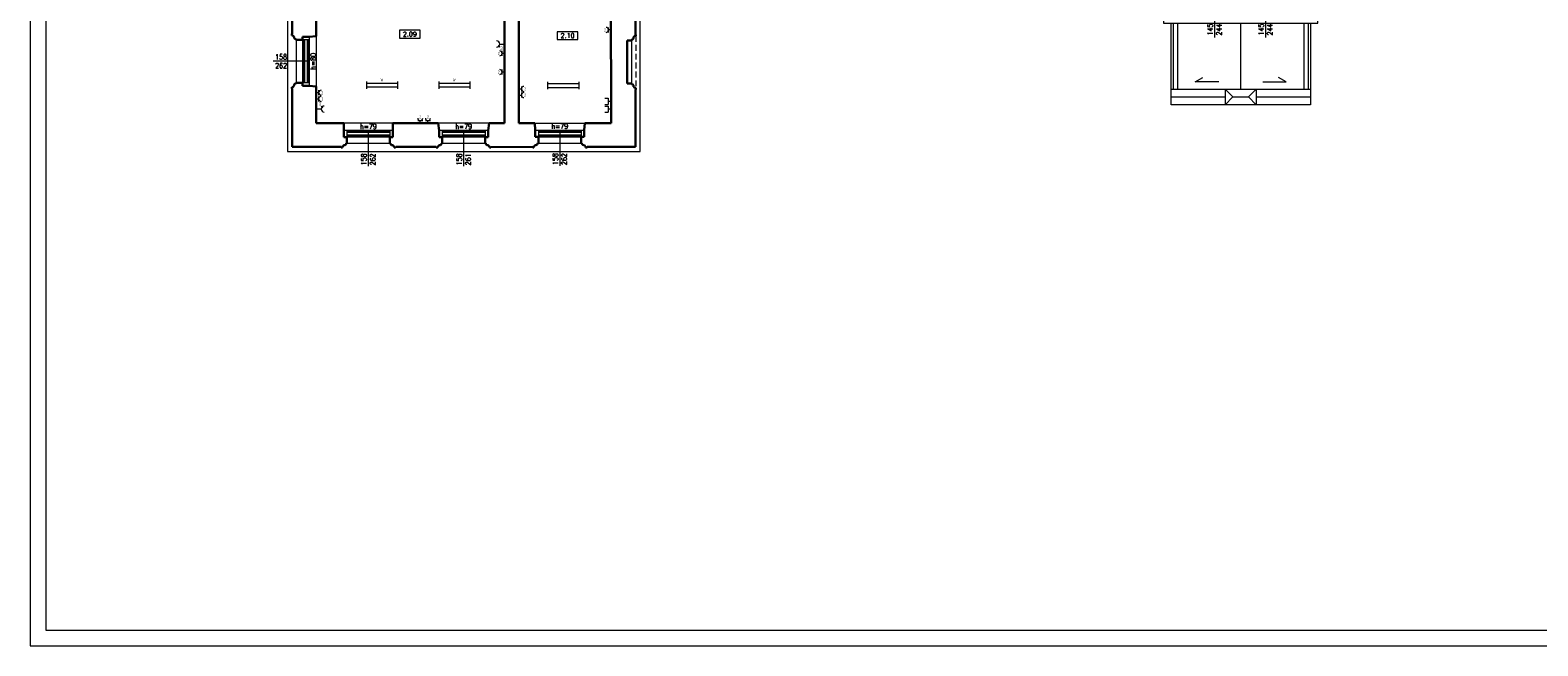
# Model space of a CAD drawing. Header units: millimetres. Extents: x 7052 to 69970, y -1719 to 15326.
# Tile 81 of 160: x 39173 to 44028, y 9386 to 11369. Entities that reach past the tile are written whole.
import ezdxf

# ---------------------------------------------------------------- set-up
doc = ezdxf.new("R2010")
doc.units = ezdxf.units.MM
doc.linetypes.add('HIDDEN', pattern=[9.525, 6.35, -3.175])
for name, color, linetype, lineweight in [('m_cienka', 7, 'Continuous', 5), ('m_elektryka', 10, 'Continuous', 5), ('m_stolarka', 7, 'Continuous', 9), ('m_tabela', 7, 'Continuous', 20), ('m_tekst', 7, 'Continuous', 13), ('m_ściany', 7, 'Continuous', 30)]:
    doc.layers.add(name, color=color, linetype=linetype, lineweight=lineweight)
doc.styles.add('DIM', font='dim', dxfattribs={"width": 0.75})
doc.styles.add('ROMANS', font='Romans.shx', dxfattribs={"height": 0.2})
doc.styles.get("Standard").update_dxf_attribs({"font": 'arial.ttf'})
doc.styles.add('styl1', font='simplex.shx', dxfattribs={"width": 0.75})

# ---------------------------------------------------------------- blocks, each defined once
blk = doc.blocks.new('świetlówka 2')
at = {"layer": 'm_elektryka', "color": 0, "ltscale": 0.4}
for p, q in [((-100, -6), (-100, 0)), ((0, -6), (0, 0)), ((-100, -6), (0, -6)), ((-100, -12), (-100, -6)), ((-100, -18), (-100, -12)), ((-100, -18), (0, -18)), ((-100, -24), (-100, -18)), ((0, -12), (0, -6)), ((0, -18), (0, -12)), ((0, -24), (0, -18))]:
    blk.add_line(p, q, dxfattribs=at)
blk = doc.blocks.new('gniazdo z u')
at = {"layer": 'm_elektryka', "color": 0}
for p, q in [((-20, -10), (0, -10)), ((-10, -20), (-10, -10))]:
    blk.add_line(p, q, dxfattribs=at)
blk.add_arc((-10, 0), 10, 180, 0, dxfattribs=at)
blk = doc.blocks.new('g telekomunikacyjne')
at = {"layer": 'm_elektryka', "color": 0, "ltscale": 0.4}
for p, q in [((-10, 10), (-10, 0)), ((10, 0), (-10, 0)), ((10, 10), (10, 0))]:
    blk.add_line(p, q, dxfattribs=at)
at = {"layer": 'm_elektryka', "color": 0}
blk.add_line((0, -10), (0, 0), dxfattribs=at)

msp = doc.modelspace()

# ---------------------------------------------------------------- linework, layer by layer
at = {"layer": 'm_cienka', "ltscale": 3}
for p, q in [((42987.6, 11475.3), (42987.6, 11345.3)), ((43151.6, 11475.3), (43151.6, 11345.3)), ((40071.1, 11268.9), (39956.1, 11268.9)), ((40262.1, 11045.8), (40262.1, 10930.8)), ((40569.1, 11045.8), (40569.1, 10930.8)), ((40878.6, 11046.8), (40878.6, 10931.8))]:
    msp.add_line(p, q, dxfattribs=at)
at = {"layer": 'm_cienka'}
for p, q in [((40362.7, 11368.9), (40362.7, 11343.9)), ((40428.7, 11368.9), (40362.7, 11368.9)), ((40428.7, 11343.9), (40428.7, 11368.9)), ((40870.7, 11364.2), (40870.7, 11339.2)), ((40936.7, 11364.2), (40870.7, 11364.2)), ((40936.7, 11339.2), (40936.7, 11364.2)), ((42854.1, 11392), (42854.1, 11179)), ((42868.1, 11392), (42868.1, 11179)), ((43275.1, 11392), (43275.1, 11179)), ((43289.1, 11392), (43289.1, 11179)), ((40362.7, 11343.9), (40428.7, 11343.9)), ((40870.7, 11339.2), (40936.7, 11339.2)), ((42925.4, 11202.5), (42949.6, 11216.5)), ((43217.8, 11202.5), (43193.6, 11216.5)), ((42847.1, 11179), (43296.1, 11179)), ((43000.9, 11202.5), (42925.4, 11202.5)), ((43021.6, 11179), (43021.6, 11129)), ((43021.6, 11179), (43046.6, 11154)), ((43121.6, 11179), (43096.6, 11154)), ((43121.6, 11179), (43121.6, 11129)), ((43142.3, 11202.5), (43217.8, 11202.5)), ((42847.1, 11154), (43021.6, 11154)), ((43046.6, 11154), (43021.6, 11129)), ((43046.6, 11154), (43096.6, 11154)), ((43096.6, 11154), (43121.6, 11129)), ((43121.6, 11154), (43296.1, 11154))]:
    msp.add_line(p, q, dxfattribs=at)
at = {"layer": 'm_cienka', "ltscale": 2}
for p, q in [((43071.6, 11179), (43071.6, 11392)), ((40029.2, 11337.9), (40029.2, 11199.9)), ((40094.1, 11349.9), (40094.1, 11187.9)), ((41110.1, 11335.4), (41110.1, 11197.4)), ((40341.1, 11069.9), (40183.1, 11069.9)), ((40651.1, 11069.9), (40487.1, 11069.9)), ((40798.1, 11069.9), (40959.1, 11069.9)), ((40193.1, 11004.8), (40331.1, 11004.8)), ((40500.1, 11004.8), (40638.1, 11004.8)), ((40809.6, 11004.9), (40947.6, 11004.9))]:
    msp.add_line(p, q, dxfattribs=at)
at = {"layer": 'm_cienka', "linetype": 'HIDDEN', "ltscale": 3}
msp.add_line((41123.6, 11350.4), (41123.6, 11183.4), dxfattribs=at)
at = {"layer": 'm_cienka', "ltscale": 2}
for points in [[(41026, 13884.9), (40002.1, 13884.9), (40002.1, 12687.9), (39891.1, 12687.9), (39891.1, 12176.9), (40002.2, 12176.9), (40002.1, 10978), (40017.1, 10978), (41137.1, 10977.9), (41137.1, 11428.9), (42823.1, 11428.9), (42823.1, 11392), (43320.1, 11392), (43320.1, 11428.9), (45014.1, 11428.9)], [(43296.1, 11392), (43296.1, 11129), (42847.1, 11129), (42847.1, 11392)]]:
    msp.add_lwpolyline(points, dxfattribs=at)
at = {"layer": 'm_elektryka', "ltscale": 3}
for p, q in [((40680.1, 11319.8), (40685.1, 11315.4)), ((40685.3, 11324.4), (40701.1, 11324.4)), ((40115.1, 11119.5), (40110.1, 11123.9)), ((40110, 11114.9), (40094.1, 11114.9))]:
    msp.add_line(p, q, dxfattribs=at)
for centre, start, end in [((40675.3, 11324.4), 270, 90), ((40120, 11114.9), 90, 270)]:
    msp.add_arc(centre, 10, start, end, dxfattribs=at)
at = {"layer": 'm_stolarka', "ltscale": 2}
for p, q in [((40050.2, 11347.9), (40050.2, 11189.9)), ((40071.1, 11337.9), (40050.2, 11337.9)), ((40056.1, 11333.9), (40050.2, 11333.9)), ((40053.1, 11272.9), (40053.1, 11333.9)), ((40056.1, 11337.9), (40056.1, 11199.9)), ((40065.1, 11337.9), (40065.1, 11199.9)), ((40071.1, 11333.9), (40065.1, 11333.9)), ((40068.1, 11272.9), (40068.1, 11333.9)), ((40071.1, 11347.9), (40071.1, 11189.9)), ((40056.1, 11272.9), (40050.2, 11272.9)), ((40056.1, 11268.9), (40050.2, 11268.9)), ((40056.1, 11264.9), (40050.2, 11264.9)), ((40053.1, 11203.9), (40053.1, 11264.9)), ((40071.1, 11272.9), (40065.1, 11272.9)), ((40071.1, 11268.9), (40065.1, 11268.9)), ((40071.1, 11264.9), (40065.1, 11264.9)), ((40068.1, 11203.9), (40068.1, 11264.9)), ((40056.1, 11203.9), (40050.2, 11203.9)), ((40071.1, 11199.9), (40050.2, 11199.9)), ((40071.1, 11203.9), (40065.1, 11203.9)), ((40341.1, 11045.8), (40183.1, 11045.8)), ((40341.1, 11024.9), (40183.1, 11024.9)), ((40193.1, 11045.8), (40193.1, 11024.9)), ((40331.1, 11039.8), (40193.1, 11039.8)), ((40331.1, 11030.8), (40193.1, 11030.8)), ((40197.1, 11045.8), (40197.1, 11039.8)), ((40197.1, 11042.8), (40258.1, 11042.8)), ((40197.1, 11030.8), (40197.1, 11024.9)), ((40197.1, 11027.8), (40258.1, 11027.8)), ((40258.1, 11045.8), (40258.1, 11039.8)), ((40258.1, 11030.8), (40258.1, 11024.9)), ((40262.1, 11045.8), (40262.1, 11039.8)), ((40262.1, 11030.8), (40262.1, 11024.9)), ((40266.1, 11045.8), (40266.1, 11039.8)), ((40266.1, 11042.8), (40327.1, 11042.8)), ((40266.1, 11030.8), (40266.1, 11024.9)), ((40266.1, 11027.8), (40327.1, 11027.8)), ((40327.1, 11045.8), (40327.1, 11039.8)), ((40327.1, 11030.8), (40327.1, 11024.9)), ((40331.1, 11045.8), (40331.1, 11024.9)), ((40648.1, 11045.8), (40490.1, 11045.8)), ((40648.1, 11024.9), (40490.1, 11024.9)), ((40500.1, 11045.8), (40500.1, 11024.9)), ((40638.1, 11039.8), (40500.1, 11039.8)), ((40638.1, 11030.8), (40500.1, 11030.8)), ((40504.1, 11045.8), (40504.1, 11039.8)), ((40504.1, 11042.8), (40565.1, 11042.8)), ((40504.1, 11030.8), (40504.1, 11024.9)), ((40504.1, 11027.8), (40565.1, 11027.8)), ((40565.1, 11045.8), (40565.1, 11039.8)), ((40565.1, 11030.8), (40565.1, 11024.9)), ((40569.1, 11045.8), (40569.1, 11039.8)), ((40569.1, 11030.8), (40569.1, 11024.9)), ((40573.1, 11045.8), (40573.1, 11039.8)), ((40573.1, 11042.8), (40634.1, 11042.8)), ((40573.1, 11030.8), (40573.1, 11024.9)), ((40573.1, 11027.8), (40634.1, 11027.8)), ((40634.1, 11045.8), (40634.1, 11039.8)), ((40634.1, 11030.8), (40634.1, 11024.9)), ((40638.1, 11045.8), (40638.1, 11024.9)), ((40799.6, 11046.8), (40957.6, 11046.8)), ((40799.6, 11025.9), (40957.6, 11025.9)), ((40809.6, 11046.7), (40809.6, 11025.8)), ((40809.6, 11040.8), (40947.6, 11040.8)), ((40809.6, 11031.8), (40947.6, 11031.8)), ((40813.6, 11046.7), (40813.6, 11040.7)), ((40874.6, 11043.8), (40813.6, 11043.8)), ((40813.6, 11031.7), (40813.6, 11025.8)), ((40874.6, 11028.8), (40813.6, 11028.8)), ((40874.6, 11046.8), (40874.6, 11040.8)), ((40874.6, 11031.8), (40874.6, 11025.9)), ((40878.6, 11046.8), (40878.6, 11040.8)), ((40878.6, 11031.8), (40878.6, 11025.9)), ((40882.6, 11046.8), (40882.6, 11040.8)), ((40943.6, 11043.8), (40882.6, 11043.8)), ((40882.6, 11031.8), (40882.6, 11025.9)), ((40943.6, 11028.8), (40882.6, 11028.8)), ((40943.6, 11046.8), (40943.6, 11040.8)), ((40943.6, 11031.8), (40943.6, 11025.9)), ((40947.6, 11046.8), (40947.6, 11025.9))]:
    msp.add_line(p, q, dxfattribs=at)
at = {"layer": 'm_tabela'}
for p, q in [((39173, 15326.3), (39173, 9386.3)), ((39223, 15276.3), (39223, 9436.3)), ((39223, 9436.3), (47533, 9436.3)), ((39173, 9386.3), (47583, 9386.3))]:
    msp.add_line(p, q, dxfattribs=at)
at = {"layer": 'm_ściany', "ltscale": 2}
for p, q in [((41043.1, 11799.9), (41044.1, 11069.9)), ((40094.1, 11559.9), (40094.1, 11349.9)), ((40017.2, 11553.4), (40017.2, 11356.9)), ((41122.1, 11354.4), (41122.1, 11443.9)), ((40701.1, 11398.9), (40701.1, 11069.9)), ((40747.1, 11398.9), (40747.1, 11069.9)), ((40015.7, 11351.9), (40015.7, 11356.9)), ((40015.7, 11356.9), (40017.2, 11356.9)), ((40017.2, 11351.9), (40015.7, 11351.9)), ((40023.2, 11345.9), (40023.2, 11345.9)), ((40029.2, 11337.9), (40029.2, 11339.9)), ((40029.2, 11339.9), (40029.2, 11339.9)), ((40029.2, 11337.9), (40050.2, 11337.9)), ((40050.2, 11337.9), (40050.2, 11347.9)), ((40050.2, 11347.9), (40071.1, 11347.9)), ((40094.1, 11349.9), (40071.1, 11347.9)), ((41110.1, 11335.4), (41095.6, 11335.4)), ((41095.6, 11197.4), (41095.6, 11335.4)), ((41110.1, 11335.4), (41110.1, 11338.4)), ((41110.1, 11338.4), (41110.1, 11338.4)), ((41116.1, 11343.4), (41116.1, 11343.4)), ((41123.6, 11354.4), (41122.1, 11354.4)), ((41122.1, 11350.4), (41123.6, 11350.4)), ((41123.6, 11350.4), (41123.6, 11354.4)), ((40017.2, 11185.9), (40015.7, 11185.9)), ((40015.7, 11185.9), (40015.7, 11180.9)), ((40015.7, 11180.9), (40017.1, 11180.9)), ((40017.1, 11180.9), (40017.1, 10993)), ((40023.2, 11191.9), (40023.2, 11191.9)), ((40029.2, 11199.9), (40050.2, 11199.9)), ((40029.2, 11199.9), (40029.2, 11197.9)), ((40029.2, 11197.9), (40029.2, 11197.9)), ((40050.2, 11199.9), (40050.2, 11189.9)), ((40050.2, 11189.9), (40071.1, 11189.9)), ((40094.1, 11187.9), (40071.1, 11189.9)), ((40094.1, 11187.9), (40094.1, 11069.9)), ((41110.1, 11197.4), (41095.6, 11197.4)), ((41110.1, 11197.4), (41110.1, 11195.4)), ((41122.1, 11183.4), (41123.6, 11183.4)), ((41122.1, 10992.9), (41122.1, 11178.4)), ((41123.6, 11178.4), (41122.1, 11178.4)), ((41123.6, 11183.4), (41123.6, 11178.4)), ((40094.1, 11069.9), (40183.1, 11069.9)), ((40183.1, 11069.9), (40183.1, 11045.8)), ((40183.1, 11024.9), (40183.1, 11045.8)), ((40193.1, 11024.9), (40183.1, 11024.9)), ((40193.1, 11004.8), (40193.1, 11024.9)), ((40331.1, 11004.8), (40331.1, 11024.9)), ((40331.1, 11024.9), (40341.1, 11024.9)), ((40487.1, 11069.9), (40341.1, 11069.9)), ((40341.1, 11069.9), (40341.1, 11045.8)), ((40341.1, 11024.9), (40341.1, 11045.8)), ((40487.1, 11069.9), (40490.1, 11045.8)), ((40490.1, 11024.9), (40490.1, 11045.8)), ((40500.1, 11024.9), (40490.1, 11024.9)), ((40500.1, 11004.8), (40500.1, 11024.9)), ((40638.1, 11004.8), (40638.1, 11024.9)), ((40638.1, 11024.9), (40648.1, 11024.9)), ((40651.1, 11069.9), (40648.1, 11045.8)), ((40648.1, 11024.9), (40648.1, 11045.8)), ((40701.1, 11069.9), (40651.1, 11069.9)), ((40747.1, 11069.9), (40798.1, 11069.9)), ((40798.1, 11069.9), (40799.6, 11046.9)), ((40799.6, 11025.9), (40799.6, 11046.9)), ((40809.6, 11025.9), (40799.6, 11025.9)), ((40809.6, 11004.9), (40809.6, 11025.9)), ((40947.6, 11004.9), (40947.6, 11025.9)), ((40947.6, 11025.9), (40957.6, 11025.9)), ((40959.1, 11069.9), (40957.6, 11046.9)), ((40957.6, 11025.9), (40957.6, 11046.9)), ((40959.1, 11069.9), (41044.1, 11069.9)), ((40017.1, 10993), (40175.1, 10993)), ((40174.1, 10991.3), (40174.1, 10992.8)), ((40179.1, 10991.3), (40174.1, 10991.3)), ((40179.1, 10992.8), (40179.1, 10991.3)), ((40185.1, 10998.8), (40185.1, 10998.8)), ((40193.1, 11004.8), (40191.1, 11004.8)), ((40191.1, 11004.8), (40191.1, 11004.8)), ((40331.1, 11004.8), (40333.1, 11004.8)), ((40333.1, 11004.8), (40333.1, 11004.8)), ((40339.1, 10998.8), (40339.1, 10998.8)), ((40345.1, 10992.8), (40345.1, 10991.3)), ((40345.1, 10991.3), (40350.1, 10991.3)), ((40350.1, 10991.3), (40350.1, 10992.8)), ((40481.1, 10993), (40351.1, 10993)), ((40481.1, 10991.3), (40481.1, 10993)), ((40486.1, 10991.3), (40481.1, 10991.3)), ((40486.1, 10992.8), (40486.1, 10991.3)), ((40492.1, 10998.8), (40492.1, 10998.8)), ((40500.1, 11004.8), (40498.1, 11004.8)), ((40498.1, 11004.8), (40498.1, 11004.8)), ((40638.1, 11004.8), (40640.1, 11004.8)), ((40640.1, 11004.8), (40640.1, 11004.8)), ((40646.1, 10998.8), (40646.1, 10998.8)), ((40652.1, 10992.8), (40652.1, 10991.3)), ((40652.1, 10991.3), (40657.1, 10991.3)), ((40791.6, 10992.9), (40657.1, 10992.8)), ((40657.1, 10991.3), (40657.1, 10992.8)), ((40791.6, 10991.4), (40791.6, 10992.9)), ((40795.6, 10991.4), (40791.6, 10991.4)), ((40795.6, 10992.9), (40795.6, 10991.4)), ((40802.6, 10998.9), (40802.6, 10998.9)), ((40809.6, 11004.9), (40807.6, 11004.9)), ((40807.6, 11004.9), (40807.6, 11004.9)), ((40947.6, 11004.9), (40949.6, 11004.9)), ((40949.6, 11004.9), (40949.6, 11004.9)), ((40955.6, 10998.9), (40955.6, 10998.9)), ((40961.6, 10992.9), (40961.6, 10991.4)), ((40961.6, 10991.4), (40966.6, 10991.4)), ((40966.6, 10991.4), (40966.6, 10992.9)), ((40966.6, 10992.9), (41122.1, 10992.9))]:
    msp.add_line(p, q, dxfattribs=at)
for centre, start, end in [((40017.2, 11345.9), 0, 90), ((40029.2, 11345.9), 180, 270), ((41110.1, 11344.4), 270, 0), ((41122.1, 11344.4), 90, 180), ((40017.2, 11191.9), 270, 0), ((40029.2, 11191.9), 90, 180), ((41110.1, 11189.4), 0, 90), ((41122.1, 11189.4), 180, 270), ((40185.1, 10992.8), 90, 180), ((40185.1, 11004.8), 270, 0), ((40339.1, 11004.8), 180, 270), ((40339.1, 10992.8), 0, 90), ((40492.1, 10992.8), 90, 180), ((40492.1, 11004.8), 270, 0), ((40646.1, 11004.8), 180, 270), ((40646.1, 10992.8), 0, 90), ((40801.6, 10992.9), 90, 180), ((40801.6, 11004.9), 270, 0), ((40955.6, 11004.9), 180, 270), ((40955.6, 10992.9), 0, 90)]:
    msp.add_arc(centre, 6, start, end, dxfattribs=at)

# ---------------------------------------------------------------- block references
at = {"layer": 'm_elektryka', "xscale": 0.8, "yscale": 0.8, "zscale": 0.8}
for p, rotation in [((41027.6, 11377.9), 90), ((40685.1, 11302.4), 90), ((40685.1, 11242.4), 90), ((40110.1, 11159.9), 270), ((40763.1, 11171.9), 270), ((40763.1, 11151.9), 270), ((40110.1, 11139.9), 270)]:
    msp.add_blockref('gniazdo z u', p, dxfattribs=dict(at, rotation=rotation))
at = {"layer": 'm_elektryka'}
for name, p, rotation in [('świetlówka 2', (40256.1, 11179.9), 180), ('świetlówka 2', (40489.1, 11179.9), 180), ('g telekomunikacyjne', (41034.1, 11139.9), 90), ('g telekomunikacyjne', (41034.1, 11114.9), 90)]:
    msp.add_blockref(name, p, dxfattribs=dict(at, rotation=rotation))
msp.add_blockref('świetlówka 2', (40940.6, 11202.9), dxfattribs=at)
at = {"layer": 'm_elektryka', "xscale": 0.8, "yscale": 0.8, "zscale": 0.8}
for p in [(40437.1, 11085.9), (40462.1, 11085.9)]:
    msp.add_blockref('gniazdo z u', p, dxfattribs=at)

# ---------------------------------------------------------------- texts
at = {"layer": 'm_elektryka', "char_height": 10, "attachment_point": 1, "style": 'DIM'}
for s, insert in [('2', (41021.7, 11374.7)), ('2', (40679.2, 11299.2)), ('2', (40679.2, 11239.2)), ('2', (40111.2, 11172.8)), ('W', (40301.4, 11214.1)), ('W', (40534.4, 11214.1)), ('2', (40764.2, 11184.8)), ('2', (40111.2, 11152.8)), ('2', (40764.2, 11164.8)), ('2', (40426.4, 11094.4)), ('2', (40451.4, 11094.4))]:
    msp.add_mtext_dynamic_manual_height_columns(s, width=54.427, gutter_width=75, heights=[0], dxfattribs=dict(at, insert=insert))
at = {"layer": 'm_elektryka', "char_height": 10, "attachment_point": 1}
for insert in [(40687, 11316.1), (40102.9, 11136.7)]:
    msp.add_mtext_dynamic_manual_height_columns('3', width=54.427, gutter_width=75, heights=[0], dxfattribs=dict(at, insert=insert))
at = {"layer": 'm_tekst', "char_height": 15, "attachment_point": 5, "style": 'ROMANS'}
for s, insert in [('2.09', (40395.7, 11356.4)), ('2.10', (40903.7, 11351.7))]:
    msp.add_mtext_dynamic_manual_height_columns(s, width=50, gutter_width=1, heights=[0], dxfattribs=dict(at, insert=insert))
at = {"layer": 'm_tekst', "ltscale": 3, "char_height": 17, "attachment_point": 5, "rotation": 90, "style": 'styl1'}
for s, insert in [('145\\P244', (42987.6, 11371.1)), ('145\\P244', (43151.6, 11371.1)), ('h=80', (40084.1, 11268.7)), ('158\\P262', (40262.1, 10953.1)), ('158\\P261', (40569.1, 10953.1)), ('158\\P262', (40878.6, 10954.1))]:
    msp.add_mtext_dynamic_manual_height_columns(s, width=67.252, gutter_width=350, heights=[0], dxfattribs=dict(at, insert=insert))
at = {"layer": 'm_tekst', "ltscale": 3, "char_height": 17, "attachment_point": 5, "style": 'styl1'}
for s, insert in [('158\\P262', (39981.1, 11268.9)), ('h=79', (40262, 11058.8)), ('h=79', (40569, 11058.8)), ('h=79', (40878.5, 11059.8))]:
    msp.add_mtext_dynamic_manual_height_columns(s, width=67.252, gutter_width=350, heights=[0], dxfattribs=dict(at, insert=insert))

doc.saveas('drawing.dxf')
